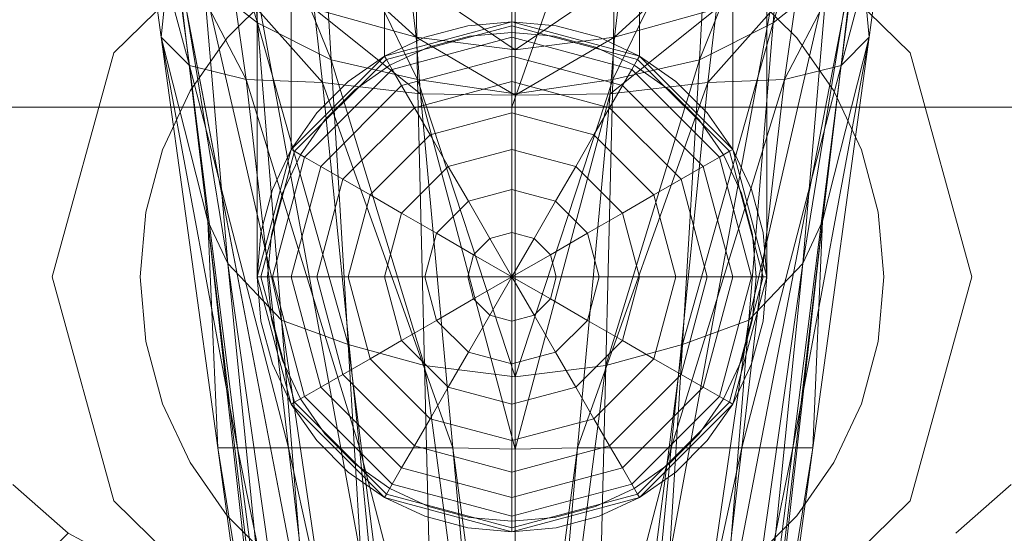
# Model space of a CAD drawing. Header units: metres. Extents: x 391.1 to 427.5, y 12.8 to 28.4.
# Tile 205 of 234: x 409.6862 to 409.7557, y 27.9164 to 27.9527. Entities that reach past the tile are written whole.
import ezdxf

# ---------------------------------------------------------------- set-up
doc = ezdxf.new("R2010")
doc.units = ezdxf.units.M
doc.layers.add('02_MOBILIARIO', color=7, linetype='Continuous', lineweight=18)
doc.layers.add('A-DETL-____-MBND', color=7, linetype='Continuous', lineweight=18)

# ---------------------------------------------------------------- blocks, each defined once
blk = doc.blocks.new('Family - Rentamans PA-152127-03_ENLLUMENAT_P0A')
at = {"layer": 'A-DETL-____-MBND', "color": 253, "true_color": 0xaaaaaa}
for p, q in [((0.218497, 0.265), (0.182758, 0.162272)), ((0.182758, 0.162272), (0.182758, 0.265)), ((0.164758, 0.150299), (0.164758, 0.245)), ((0.16717, 0.159299), (0.16717, 0.245)), ((0.16717, 0.159299), (0.16717, 0.245)), ((0.173758, 0.165887), (0.173758, 0.245)), ((0.173758, 0.165887), (0.173758, 0.245)), ((0.182758, 0.168299), (0.182758, 0.245)), ((0.182758, 0.168299), (0.182758, 0.245)), ((0.191758, 0.165887), (0.191758, 0.245)), ((0.191758, 0.165887), (0.191758, 0.245)), ((0.198347, 0.245), (0.198347, 0.159299)), ((0.198347, 0.159299), (0.198347, 0.245)), ((0.200758, 0.150299), (0.200758, 0.245)), ((0.164787, 0.168229), (0.159486, 0.185229)), ((0.206486, 0.185229), (0.201186, 0.168229)), ((0.162486, 0.182729), (0.172787, 0.126729)), ((0.162486, 0.182729), (0.172787, 0.126729)), ((0.193186, 0.126729), (0.203486, 0.182729)), ((0.193186, 0.126729), (0.203486, 0.182729)), ((0.169986, 0.165628), (0.163686, 0.181229)), ((0.164787, 0.168229), (0.163686, 0.181229)), ((0.202287, 0.181229), (0.195986, 0.165628)), ((0.202287, 0.181229), (0.201186, 0.168229)), ((0.157986, 0.167229), (0.156486, 0.178229)), ((0.159986, 0.165229), (0.156486, 0.178229)), ((0.167986, 0.126428), (0.157986, 0.178428)), ((0.157986, 0.178428), (0.167986, 0.126428)), ((0.176087, 0.164229), (0.169287, 0.178229)), ((0.169986, 0.165628), (0.169287, 0.178229)), ((0.196686, 0.178229), (0.189886, 0.164229)), ((0.195986, 0.165628), (0.196686, 0.178229)), ((0.207986, 0.178428), (0.197986, 0.126428)), ((0.207986, 0.178428), (0.197986, 0.126428)), ((0.205986, 0.165229), (0.209486, 0.178229)), ((0.209486, 0.178229), (0.207986, 0.167229)), ((0.166524, 0.177701), (0.154641, 0.166119)), ((0.154641, 0.166119), (0.166524, 0.177701)), ((0.198992, 0.177701), (0.210876, 0.166119)), ((0.210876, 0.166119), (0.198992, 0.177701)), ((0.176087, 0.164229), (0.175886, 0.176528)), ((0.189886, 0.164229), (0.190087, 0.176528)), ((0.157986, 0.167229), (0.158787, 0.175229)), ((0.162686, 0.151229), (0.158787, 0.175229)), ((0.161287, 0.154229), (0.158787, 0.175229)), ((0.182986, 0.163229), (0.182986, 0.175628)), ((0.207186, 0.175229), (0.203287, 0.151229)), ((0.207186, 0.175229), (0.204686, 0.154229)), ((0.207986, 0.167229), (0.207186, 0.175229)), ((0.159986, 0.165229), (0.158787, 0.174229)), ((0.163986, 0.164229), (0.158787, 0.174229)), ((0.168386, 0.174229), (0.175986, 0.167229)), ((0.197587, 0.174229), (0.189986, 0.167229)), ((0.201986, 0.164229), (0.207186, 0.174229)), ((0.207186, 0.174229), (0.205986, 0.165229)), ((0.164787, 0.168229), (0.160986, 0.171229)), ((0.166486, 0.147229), (0.160986, 0.171229)), ((0.162686, 0.151229), (0.160986, 0.171229)), ((0.163986, 0.164229), (0.162986, 0.171229)), ((0.169386, 0.164028), (0.162986, 0.171229)), ((0.175486, 0.171428), (0.182986, 0.166328)), ((0.175486, 0.171428), (0.175986, 0.167229)), ((0.190486, 0.171428), (0.182986, 0.166328)), ((0.190486, 0.171428), (0.189986, 0.167229)), ((0.196587, 0.164028), (0.202986, 0.171229)), ((0.204986, 0.171229), (0.199486, 0.147229)), ((0.204986, 0.171229), (0.201186, 0.168229)), ((0.202986, 0.171229), (0.201986, 0.164229)), ((0.203287, 0.151229), (0.204986, 0.171229)), ((0.162649, 0.167172), (0.165885, 0.170407)), ((0.162649, 0.167172), (0.165885, 0.170407)), ((0.199631, 0.170407), (0.202867, 0.167172)), ((0.199631, 0.170407), (0.202867, 0.167172)), ((0.182986, 0.169828), (0.182986, 0.166328)), ((0.175986, 0.167229), (0.168787, 0.169229)), ((0.168787, 0.169229), (0.176287, 0.163229)), ((0.168787, 0.169229), (0.169386, 0.164028)), ((0.197186, 0.169229), (0.189686, 0.163229)), ((0.189986, 0.167229), (0.197186, 0.169229)), ((0.197186, 0.169229), (0.196587, 0.164028)), ((0.169986, 0.165628), (0.164787, 0.168229)), ((0.171186, 0.145528), (0.164787, 0.168229)), ((0.166486, 0.147229), (0.164787, 0.168229)), ((0.173758, 0.165887), (0.182758, 0.168299)), ((0.173758, 0.165887), (0.182758, 0.168299)), ((0.182758, 0.168299), (0.173758, 0.165887)), ((0.173758, 0.165887), (0.182758, 0.168299)), ((0.182758, 0.168299), (0.179632, 0.168025)), ((0.179632, 0.168025), (0.182758, 0.168299)), ((0.182758, 0.168025), (0.182758, 0.168299)), ((0.182758, 0.168299), (0.191758, 0.165887)), ((0.191758, 0.165887), (0.182758, 0.168299)), ((0.182758, 0.168299), (0.191758, 0.165887)), ((0.182758, 0.168299), (0.191758, 0.165887)), ((0.185884, 0.168025), (0.182758, 0.168299)), ((0.182758, 0.168299), (0.185884, 0.168025)), ((0.201186, 0.168229), (0.194787, 0.145528)), ((0.201186, 0.168229), (0.195986, 0.165628)), ((0.201186, 0.168229), (0.199486, 0.147229)), ((0.182758, 0.168025), (0.173895, 0.16565)), ((0.179632, 0.168025), (0.176602, 0.167213)), ((0.176602, 0.167213), (0.179632, 0.168025)), ((0.179763, 0.167286), (0.182758, 0.167549)), ((0.179763, 0.167286), (0.182758, 0.167549)), ((0.191621, 0.16565), (0.182758, 0.168025)), ((0.182758, 0.167213), (0.182758, 0.168025)), ((0.182758, 0.167549), (0.185754, 0.167286)), ((0.182758, 0.167549), (0.185754, 0.167286)), ((0.188914, 0.167213), (0.185884, 0.168025)), ((0.185884, 0.168025), (0.188914, 0.167213)), ((0.161287, 0.154229), (0.157986, 0.167229)), ((0.161986, 0.138229), (0.157986, 0.167229)), ((0.157986, 0.167229), (0.159986, 0.165229)), ((0.163386, 0.138229), (0.157986, 0.167229)), ((0.160025, 0.163424), (0.162649, 0.167172)), ((0.160025, 0.163424), (0.162649, 0.167172)), ((0.176602, 0.167213), (0.173758, 0.165887)), ((0.173758, 0.165887), (0.176602, 0.167213)), ((0.182758, 0.167213), (0.174301, 0.164947)), ((0.182986, 0.166328), (0.175986, 0.167229)), ((0.175986, 0.167229), (0.182986, 0.163128)), ((0.175986, 0.167229), (0.176287, 0.163229)), ((0.176858, 0.166508), (0.179763, 0.167286)), ((0.176858, 0.166508), (0.179763, 0.167286)), ((0.191215, 0.164947), (0.182758, 0.167213)), ((0.182758, 0.165887), (0.182758, 0.167213)), ((0.182986, 0.166328), (0.189986, 0.167229)), ((0.189986, 0.167229), (0.182986, 0.163128)), ((0.185754, 0.167286), (0.188658, 0.166508)), ((0.185754, 0.167286), (0.188658, 0.166508)), ((0.191758, 0.165887), (0.188914, 0.167213)), ((0.188914, 0.167213), (0.191758, 0.165887)), ((0.189986, 0.167229), (0.189686, 0.163229)), ((0.202587, 0.138229), (0.207986, 0.167229)), ((0.202867, 0.167172), (0.205491, 0.163424)), ((0.202867, 0.167172), (0.205491, 0.163424)), ((0.207986, 0.167229), (0.203986, 0.138229)), ((0.207986, 0.167229), (0.204686, 0.154229)), ((0.205986, 0.165229), (0.207986, 0.167229)), ((0.174133, 0.165237), (0.176858, 0.166508)), ((0.174133, 0.165237), (0.176858, 0.166508)), ((0.182986, 0.166328), (0.182986, 0.163128)), ((0.188658, 0.166508), (0.191383, 0.165237)), ((0.188658, 0.166508), (0.191383, 0.165237)), ((0.154641, 0.166119), (0.150291, 0.150299)), ((0.150291, 0.150299), (0.154641, 0.166119)), ((0.16717, 0.159299), (0.173758, 0.165887)), ((0.16717, 0.159299), (0.173758, 0.165887)), ((0.173758, 0.165887), (0.16717, 0.159299)), ((0.16717, 0.159299), (0.173758, 0.165887)), ((0.173895, 0.16565), (0.167406, 0.159162)), ((0.176087, 0.164229), (0.169986, 0.165628)), ((0.176587, 0.144028), (0.169986, 0.165628)), ((0.171186, 0.145528), (0.169986, 0.165628)), ((0.173758, 0.165887), (0.171188, 0.164087)), ((0.171188, 0.164087), (0.173758, 0.165887)), ((0.173758, 0.165887), (0.173895, 0.16565)), ((0.173895, 0.16565), (0.174301, 0.164947)), ((0.182758, 0.165887), (0.174964, 0.163799)), ((0.190552, 0.163799), (0.182758, 0.165887)), ((0.182758, 0.164087), (0.182758, 0.165887)), ((0.195986, 0.165628), (0.189386, 0.144028)), ((0.195986, 0.165628), (0.189886, 0.164229)), ((0.191621, 0.16565), (0.191215, 0.164947)), ((0.191758, 0.165887), (0.191621, 0.16565)), ((0.19811, 0.159162), (0.191621, 0.16565)), ((0.191758, 0.165887), (0.198347, 0.159299)), ((0.198347, 0.159299), (0.191758, 0.165887)), ((0.191758, 0.165887), (0.198347, 0.159299)), ((0.191758, 0.165887), (0.198347, 0.159299)), ((0.194328, 0.164087), (0.191758, 0.165887)), ((0.191758, 0.165887), (0.194328, 0.164087)), ((0.194787, 0.145528), (0.195986, 0.165628)), ((0.210876, 0.166119), (0.215226, 0.150299)), ((0.215226, 0.150299), (0.210876, 0.166119)), ((0.163386, 0.138229), (0.159986, 0.165229)), ((0.159986, 0.165229), (0.163986, 0.164229)), ((0.166986, 0.138229), (0.159986, 0.165229)), ((0.174301, 0.164947), (0.16811, 0.158756)), ((0.17167, 0.163513), (0.174133, 0.165237)), ((0.17167, 0.163513), (0.174133, 0.165237)), ((0.174301, 0.164947), (0.174964, 0.163799)), ((0.191215, 0.164947), (0.190552, 0.163799)), ((0.197406, 0.158756), (0.191215, 0.164947)), ((0.191383, 0.165237), (0.193846, 0.163513)), ((0.191383, 0.165237), (0.193846, 0.163513)), ((0.198986, 0.138229), (0.205986, 0.165229)), ((0.201986, 0.164229), (0.205986, 0.165229)), ((0.205986, 0.165229), (0.202587, 0.138229)), ((0.166986, 0.138229), (0.163986, 0.164229)), ((0.163986, 0.164229), (0.169386, 0.164028)), ((0.171986, 0.138229), (0.163986, 0.164229)), ((0.171188, 0.164087), (0.168969, 0.161869)), ((0.168969, 0.161869), (0.171188, 0.164087)), ((0.182758, 0.164087), (0.175864, 0.16224)), ((0.182986, 0.163229), (0.176087, 0.164229)), ((0.182986, 0.143229), (0.176087, 0.164229)), ((0.176587, 0.144028), (0.176087, 0.164229)), ((0.189653, 0.16224), (0.182758, 0.164087)), ((0.182758, 0.161869), (0.182758, 0.164087)), ((0.189886, 0.164229), (0.182986, 0.163229)), ((0.189886, 0.164229), (0.182986, 0.143229)), ((0.189386, 0.144028), (0.189886, 0.164229)), ((0.193986, 0.138229), (0.201986, 0.164229)), ((0.196547, 0.161869), (0.194328, 0.164087)), ((0.194328, 0.164087), (0.196547, 0.161869)), ((0.196587, 0.164028), (0.201986, 0.164229)), ((0.201986, 0.164229), (0.198986, 0.138229)), ((0.158091, 0.159277), (0.160025, 0.163424)), ((0.158091, 0.159277), (0.160025, 0.163424)), ((0.174964, 0.163799), (0.169258, 0.158093)), ((0.176287, 0.163229), (0.169386, 0.164028)), ((0.169386, 0.164028), (0.178587, 0.138229)), ((0.169386, 0.164028), (0.171986, 0.138229)), ((0.169544, 0.161387), (0.17167, 0.163513)), ((0.169544, 0.161387), (0.17167, 0.163513)), ((0.174964, 0.163799), (0.175864, 0.16224)), ((0.187386, 0.138229), (0.196587, 0.164028)), ((0.190552, 0.163799), (0.189653, 0.16224)), ((0.189686, 0.163229), (0.196587, 0.164028)), ((0.196258, 0.158093), (0.190552, 0.163799)), ((0.193846, 0.163513), (0.195972, 0.161387)), ((0.193846, 0.163513), (0.195972, 0.161387)), ((0.196587, 0.164028), (0.193986, 0.138229)), ((0.205491, 0.163424), (0.207425, 0.159277)), ((0.205491, 0.163424), (0.207425, 0.159277)), ((0.182986, 0.163128), (0.176287, 0.163229)), ((0.176287, 0.163229), (0.182986, 0.138128)), ((0.176287, 0.163229), (0.178587, 0.138229)), ((0.182986, 0.143229), (0.182986, 0.163229)), ((0.182986, 0.163128), (0.189686, 0.163229)), ((0.189686, 0.163229), (0.182986, 0.138128)), ((0.182986, 0.163128), (0.182986, 0.138128)), ((0.189686, 0.163229), (0.187386, 0.138229)), ((0.182758, 0.162272), (0.141568, 0.162272)), ((0.175864, 0.16224), (0.170817, 0.157193)), ((0.175864, 0.16224), (0.176973, 0.160319)), ((0.223949, 0.162272), (0.182758, 0.162272)), ((0.189653, 0.16224), (0.188543, 0.160319)), ((0.1947, 0.157193), (0.189653, 0.16224)), ((0.168969, 0.161869), (0.16717, 0.159299)), ((0.16717, 0.159299), (0.168969, 0.161869)), ((0.167819, 0.158924), (0.169544, 0.161387)), ((0.167819, 0.158924), (0.169544, 0.161387)), ((0.182758, 0.161869), (0.176973, 0.160319)), ((0.188543, 0.160319), (0.182758, 0.161869)), ((0.182758, 0.159299), (0.182758, 0.161869)), ((0.195972, 0.161387), (0.197697, 0.158924)), ((0.195972, 0.161387), (0.197697, 0.158924)), ((0.198347, 0.159299), (0.196547, 0.161869)), ((0.196547, 0.161869), (0.198347, 0.159299)), ((0.176973, 0.160319), (0.172738, 0.156084)), ((0.176973, 0.160319), (0.178258, 0.158093)), ((0.188543, 0.160319), (0.187258, 0.158093)), ((0.192778, 0.156084), (0.188543, 0.160319)), ((0.156907, 0.154857), (0.158091, 0.159277)), ((0.156907, 0.154857), (0.158091, 0.159277)), ((0.164758, 0.150299), (0.16717, 0.159299)), ((0.164758, 0.150299), (0.16717, 0.159299)), ((0.164758, 0.150299), (0.16717, 0.159299)), ((0.16717, 0.159299), (0.164758, 0.150299)), ((0.16717, 0.159299), (0.165844, 0.156455)), ((0.165844, 0.156455), (0.16717, 0.159299)), ((0.16717, 0.159299), (0.167406, 0.159162)), ((0.182758, 0.159299), (0.178258, 0.158093)), ((0.187258, 0.158093), (0.182758, 0.159299)), ((0.182758, 0.156455), (0.182758, 0.159299)), ((0.198347, 0.159299), (0.19811, 0.159162)), ((0.198347, 0.159299), (0.200758, 0.150299)), ((0.198347, 0.159299), (0.200758, 0.150299)), ((0.200758, 0.150299), (0.198347, 0.159299)), ((0.198347, 0.159299), (0.200758, 0.150299)), ((0.199673, 0.156455), (0.198347, 0.159299)), ((0.198347, 0.159299), (0.199673, 0.156455)), ((0.207425, 0.159277), (0.208609, 0.154857)), ((0.207425, 0.159277), (0.208609, 0.154857)), ((0.167406, 0.159162), (0.165032, 0.150299)), ((0.16811, 0.158756), (0.165844, 0.150299)), ((0.166548, 0.156198), (0.167819, 0.158924)), ((0.166548, 0.156198), (0.167819, 0.158924)), ((0.167406, 0.159162), (0.16811, 0.158756)), ((0.16811, 0.158756), (0.169258, 0.158093)), ((0.197406, 0.158756), (0.196258, 0.158093)), ((0.19811, 0.159162), (0.197406, 0.158756)), ((0.199673, 0.150299), (0.197406, 0.158756)), ((0.197697, 0.158924), (0.198968, 0.156198)), ((0.197697, 0.158924), (0.198968, 0.156198)), ((0.200485, 0.150299), (0.19811, 0.159162)), ((0.169258, 0.158093), (0.16717, 0.150299)), ((0.169258, 0.158093), (0.170817, 0.157193)), ((0.178258, 0.158093), (0.174964, 0.154799)), ((0.178258, 0.158093), (0.17968, 0.15563)), ((0.187258, 0.158093), (0.185836, 0.15563)), ((0.190552, 0.154799), (0.187258, 0.158093)), ((0.196258, 0.158093), (0.1947, 0.157193)), ((0.198347, 0.150299), (0.196258, 0.158093)), ((0.170817, 0.157193), (0.168969, 0.150299)), ((0.170817, 0.157193), (0.172738, 0.156084)), ((0.1947, 0.157193), (0.192778, 0.156084)), ((0.196547, 0.150299), (0.1947, 0.157193)), ((0.165844, 0.156455), (0.165032, 0.153424)), ((0.165032, 0.153424), (0.165844, 0.156455)), ((0.182758, 0.156455), (0.17968, 0.15563)), ((0.185836, 0.15563), (0.182758, 0.156455)), ((0.182758, 0.153424), (0.182758, 0.156455)), ((0.200485, 0.153424), (0.199673, 0.156455)), ((0.199673, 0.156455), (0.200485, 0.153424)), ((0.16577, 0.153294), (0.166548, 0.156198)), ((0.16577, 0.153294), (0.166548, 0.156198)), ((0.172738, 0.156084), (0.171188, 0.150299)), ((0.172738, 0.156084), (0.174964, 0.154799)), ((0.192778, 0.156084), (0.190552, 0.154799)), ((0.194328, 0.150299), (0.192778, 0.156084)), ((0.198968, 0.156198), (0.199746, 0.153294)), ((0.198968, 0.156198), (0.199746, 0.153294)), ((0.17968, 0.15563), (0.177427, 0.153377)), ((0.17968, 0.15563), (0.181195, 0.153005)), ((0.185836, 0.15563), (0.184321, 0.153005)), ((0.18809, 0.153377), (0.185836, 0.15563)), ((0.156508, 0.150299), (0.156907, 0.154857)), ((0.156508, 0.150299), (0.156907, 0.154857)), ((0.174964, 0.154799), (0.173758, 0.150299)), ((0.174964, 0.154799), (0.177427, 0.153377)), ((0.190552, 0.154799), (0.18809, 0.153377)), ((0.191758, 0.150299), (0.190552, 0.154799)), ((0.208609, 0.154857), (0.209008, 0.150299)), ((0.208609, 0.154857), (0.209008, 0.150299)), ((0.162686, 0.151229), (0.161287, 0.154229)), ((0.168386, 0.094229), (0.161287, 0.154229)), ((0.167986, 0.094229), (0.161287, 0.154229)), ((0.161287, 0.154229), (0.161986, 0.138229)), ((0.167986, 0.094229), (0.161287, 0.154229)), ((0.204686, 0.154229), (0.197587, 0.094229)), ((0.204686, 0.154229), (0.197986, 0.094229)), ((0.197986, 0.094229), (0.204686, 0.154229)), ((0.204686, 0.154229), (0.203287, 0.151229)), ((0.203986, 0.138229), (0.204686, 0.154229)), ((0.165032, 0.153424), (0.164758, 0.150299)), ((0.164758, 0.150299), (0.165032, 0.153424)), ((0.165508, 0.150299), (0.16577, 0.153294)), ((0.165508, 0.150299), (0.16577, 0.153294)), ((0.177427, 0.153377), (0.176602, 0.150299)), ((0.177427, 0.153377), (0.180051, 0.151861)), ((0.181195, 0.153005), (0.180051, 0.151861)), ((0.182758, 0.153424), (0.181195, 0.153005)), ((0.181195, 0.153005), (0.182758, 0.150299)), ((0.184321, 0.153005), (0.182758, 0.153424)), ((0.182758, 0.150299), (0.182758, 0.153424)), ((0.184321, 0.153005), (0.182758, 0.150299)), ((0.185465, 0.151861), (0.184321, 0.153005)), ((0.18809, 0.153377), (0.185465, 0.151861)), ((0.188914, 0.150299), (0.18809, 0.153377)), ((0.199746, 0.153294), (0.200008, 0.150299)), ((0.199746, 0.153294), (0.200008, 0.150299)), ((0.200758, 0.150299), (0.200485, 0.153424)), ((0.200485, 0.153424), (0.200758, 0.150299)), ((0.180051, 0.151861), (0.179632, 0.150299)), ((0.180051, 0.151861), (0.182758, 0.150299)), ((0.185465, 0.151861), (0.182758, 0.150299)), ((0.185884, 0.150299), (0.185465, 0.151861)), ((0.166486, 0.147229), (0.162686, 0.151229)), ((0.170787, 0.094229), (0.162686, 0.151229)), ((0.168386, 0.094229), (0.162686, 0.151229)), ((0.203287, 0.151229), (0.195186, 0.094229)), ((0.197587, 0.094229), (0.203287, 0.151229)), ((0.203287, 0.151229), (0.199486, 0.147229)), ((0.154641, 0.134478), (0.150291, 0.150299)), ((0.154641, 0.134478), (0.150291, 0.150299)), ((0.156907, 0.14574), (0.156508, 0.150299)), ((0.156907, 0.14574), (0.156508, 0.150299)), ((0.16717, 0.141299), (0.164758, 0.150299)), ((0.164758, 0.150299), (0.165032, 0.150299)), ((0.16717, 0.141299), (0.164758, 0.150299)), ((0.164758, 0.150299), (0.165032, 0.147173)), ((0.165032, 0.147173), (0.164758, 0.150299)), ((0.165032, 0.150299), (0.167406, 0.141435)), ((0.165032, 0.150299), (0.165844, 0.150299)), ((0.16577, 0.147303), (0.165508, 0.150299)), ((0.16577, 0.147303), (0.165508, 0.150299)), ((0.165844, 0.150299), (0.16811, 0.141841)), ((0.165844, 0.150299), (0.16717, 0.150299)), ((0.16717, 0.150299), (0.169258, 0.142504)), ((0.16717, 0.150299), (0.168969, 0.150299)), ((0.168969, 0.150299), (0.170817, 0.143404)), ((0.168969, 0.150299), (0.171188, 0.150299)), ((0.171188, 0.150299), (0.172738, 0.144513)), ((0.171188, 0.150299), (0.173758, 0.150299)), ((0.173758, 0.150299), (0.174964, 0.145799)), ((0.173758, 0.150299), (0.176602, 0.150299)), ((0.176602, 0.150299), (0.177427, 0.14722)), ((0.176602, 0.150299), (0.179632, 0.150299)), ((0.179632, 0.150299), (0.180051, 0.148736)), ((0.179632, 0.150299), (0.182758, 0.150299)), ((0.180051, 0.148736), (0.182758, 0.150299)), ((0.181195, 0.147592), (0.182758, 0.150299)), ((0.185884, 0.150299), (0.182758, 0.150299)), ((0.185465, 0.148736), (0.182758, 0.150299)), ((0.184321, 0.147592), (0.182758, 0.150299)), ((0.182758, 0.147173), (0.182758, 0.150299)), ((0.185465, 0.148736), (0.185884, 0.150299)), ((0.188914, 0.150299), (0.185884, 0.150299)), ((0.18809, 0.14722), (0.188914, 0.150299)), ((0.191758, 0.150299), (0.188914, 0.150299)), ((0.190552, 0.145799), (0.191758, 0.150299)), ((0.194328, 0.150299), (0.191758, 0.150299)), ((0.192778, 0.144513), (0.194328, 0.150299)), ((0.196547, 0.150299), (0.194328, 0.150299)), ((0.1947, 0.143404), (0.196547, 0.150299)), ((0.196258, 0.142504), (0.198347, 0.150299)), ((0.198347, 0.150299), (0.196547, 0.150299)), ((0.197406, 0.141841), (0.199673, 0.150299)), ((0.19811, 0.141435), (0.200485, 0.150299)), ((0.199673, 0.150299), (0.198347, 0.150299)), ((0.200758, 0.150299), (0.198347, 0.141299)), ((0.200758, 0.150299), (0.198347, 0.141299)), ((0.200485, 0.150299), (0.199673, 0.150299)), ((0.200008, 0.150299), (0.199746, 0.147303)), ((0.200008, 0.150299), (0.199746, 0.147303)), ((0.200758, 0.150299), (0.200485, 0.150299)), ((0.200485, 0.147173), (0.200758, 0.150299)), ((0.200758, 0.150299), (0.200485, 0.147173)), ((0.209008, 0.150299), (0.208609, 0.14574)), ((0.209008, 0.150299), (0.208609, 0.14574)), ((0.215226, 0.150299), (0.210876, 0.134478)), ((0.210876, 0.134478), (0.215226, 0.150299)), ((0.177427, 0.14722), (0.180051, 0.148736)), ((0.180051, 0.148736), (0.181195, 0.147592)), ((0.184321, 0.147592), (0.185465, 0.148736)), ((0.18809, 0.14722), (0.185465, 0.148736)), ((0.17968, 0.144967), (0.181195, 0.147592)), ((0.181195, 0.147592), (0.182758, 0.147173)), ((0.182758, 0.147173), (0.184321, 0.147592)), ((0.185836, 0.144967), (0.184321, 0.147592)), ((0.165032, 0.147173), (0.165844, 0.144142)), ((0.165844, 0.144142), (0.165032, 0.147173)), ((0.166548, 0.144399), (0.16577, 0.147303)), ((0.166548, 0.144399), (0.16577, 0.147303)), ((0.171186, 0.145528), (0.166486, 0.147229)), ((0.174287, 0.094229), (0.166486, 0.147229)), ((0.170787, 0.094229), (0.166486, 0.147229)), ((0.174964, 0.145799), (0.177427, 0.14722)), ((0.177427, 0.14722), (0.17968, 0.144967)), ((0.182758, 0.144142), (0.182758, 0.147173)), ((0.185836, 0.144967), (0.18809, 0.14722)), ((0.190552, 0.145799), (0.18809, 0.14722)), ((0.199486, 0.147229), (0.191686, 0.094229)), ((0.199486, 0.147229), (0.194787, 0.145528)), ((0.199486, 0.147229), (0.195186, 0.094229)), ((0.199746, 0.147303), (0.198968, 0.144399)), ((0.199746, 0.147303), (0.198968, 0.144399)), ((0.199673, 0.144142), (0.200485, 0.147173)), ((0.200485, 0.147173), (0.199673, 0.144142)), ((0.158091, 0.14132), (0.156907, 0.14574)), ((0.158091, 0.14132), (0.156907, 0.14574)), ((0.176587, 0.144028), (0.171186, 0.145528)), ((0.177787, 0.094229), (0.171186, 0.145528)), ((0.174287, 0.094229), (0.171186, 0.145528)), ((0.172738, 0.144513), (0.174964, 0.145799)), ((0.174964, 0.145799), (0.178258, 0.142504)), ((0.187258, 0.142504), (0.190552, 0.145799)), ((0.194787, 0.145528), (0.188186, 0.094229)), ((0.194787, 0.145528), (0.189386, 0.144028)), ((0.192778, 0.144513), (0.190552, 0.145799)), ((0.191686, 0.094229), (0.194787, 0.145528)), ((0.208609, 0.14574), (0.207425, 0.14132)), ((0.208609, 0.14574), (0.207425, 0.14132)), ((0.178258, 0.142504), (0.17968, 0.144967)), ((0.17968, 0.144967), (0.182758, 0.144142)), ((0.182758, 0.144142), (0.185836, 0.144967)), ((0.187258, 0.142504), (0.185836, 0.144967)), ((0.165844, 0.144142), (0.16717, 0.141299)), ((0.16717, 0.141299), (0.165844, 0.144142)), ((0.167819, 0.141674), (0.166548, 0.144399)), ((0.167819, 0.141674), (0.166548, 0.144399)), ((0.170817, 0.143404), (0.172738, 0.144513)), ((0.172738, 0.144513), (0.176973, 0.140278)), ((0.182986, 0.143229), (0.176587, 0.144028)), ((0.182986, 0.095729), (0.176587, 0.144028)), ((0.177787, 0.094229), (0.176587, 0.144028)), ((0.182758, 0.141299), (0.182758, 0.144142)), ((0.189386, 0.144028), (0.182986, 0.143229)), ((0.189386, 0.144028), (0.182986, 0.095729)), ((0.188186, 0.094229), (0.189386, 0.144028)), ((0.188543, 0.140278), (0.192778, 0.144513)), ((0.1947, 0.143404), (0.192778, 0.144513)), ((0.198968, 0.144399), (0.197697, 0.141674)), ((0.198968, 0.144399), (0.197697, 0.141674)), ((0.198347, 0.141299), (0.199673, 0.144142)), ((0.199673, 0.144142), (0.198347, 0.141299)), ((0.169258, 0.142504), (0.170817, 0.143404)), ((0.170817, 0.143404), (0.175864, 0.138357)), ((0.182986, 0.095729), (0.182986, 0.143229)), ((0.189653, 0.138357), (0.1947, 0.143404)), ((0.196258, 0.142504), (0.1947, 0.143404)), ((0.167406, 0.141435), (0.16811, 0.141841)), ((0.16811, 0.141841), (0.169258, 0.142504)), ((0.16811, 0.141841), (0.174301, 0.13565)), ((0.169258, 0.142504), (0.174964, 0.136799)), ((0.176973, 0.140278), (0.178258, 0.142504)), ((0.178258, 0.142504), (0.182758, 0.141299)), ((0.182758, 0.141299), (0.187258, 0.142504)), ((0.188543, 0.140278), (0.187258, 0.142504)), ((0.190552, 0.136799), (0.196258, 0.142504)), ((0.191215, 0.13565), (0.197406, 0.141841)), ((0.197406, 0.141841), (0.196258, 0.142504)), ((0.19811, 0.141435), (0.197406, 0.141841)), ((0.160025, 0.137174), (0.158091, 0.14132)), ((0.160025, 0.137174), (0.158091, 0.14132)), ((0.16717, 0.141299), (0.167406, 0.141435)), ((0.173758, 0.13471), (0.16717, 0.141299)), ((0.173758, 0.13471), (0.16717, 0.141299)), ((0.16717, 0.141299), (0.168969, 0.138728)), ((0.168969, 0.138728), (0.16717, 0.141299)), ((0.167406, 0.141435), (0.173895, 0.134947)), ((0.169544, 0.13921), (0.167819, 0.141674)), ((0.169544, 0.13921), (0.167819, 0.141674)), ((0.182758, 0.138728), (0.182758, 0.141299)), ((0.191621, 0.134947), (0.19811, 0.141435)), ((0.198347, 0.141299), (0.191758, 0.13471)), ((0.198347, 0.141299), (0.191758, 0.13471)), ((0.197697, 0.141674), (0.195972, 0.13921)), ((0.197697, 0.141674), (0.195972, 0.13921)), ((0.196547, 0.138728), (0.198347, 0.141299)), ((0.198347, 0.141299), (0.196547, 0.138728)), ((0.198347, 0.141299), (0.19811, 0.141435)), ((0.207425, 0.14132), (0.205491, 0.137174)), ((0.207425, 0.14132), (0.205491, 0.137174)), ((0.175864, 0.138357), (0.176973, 0.140278)), ((0.176973, 0.140278), (0.182758, 0.138728)), ((0.182758, 0.138728), (0.188543, 0.140278)), ((0.189653, 0.138357), (0.188543, 0.140278)), ((0.17167, 0.137084), (0.169544, 0.13921)), ((0.17167, 0.137084), (0.169544, 0.13921)), ((0.195972, 0.13921), (0.193846, 0.137084)), ((0.195972, 0.13921), (0.193846, 0.137084)), ((0.168969, 0.138728), (0.171188, 0.13651)), ((0.171188, 0.13651), (0.168969, 0.138728)), ((0.174964, 0.136799), (0.175864, 0.138357)), ((0.175864, 0.138357), (0.182758, 0.13651)), ((0.182758, 0.13651), (0.182758, 0.138728)), ((0.182758, 0.13651), (0.189653, 0.138357)), ((0.190552, 0.136799), (0.189653, 0.138357)), ((0.194328, 0.13651), (0.196547, 0.138728)), ((0.196547, 0.138728), (0.194328, 0.13651)), ((0.167986, 0.094229), (0.161986, 0.138229)), ((0.161986, 0.138229), (0.163386, 0.138229)), ((0.168986, 0.094729), (0.161986, 0.138229)), ((0.168986, 0.094729), (0.163386, 0.138229)), ((0.163386, 0.138229), (0.166986, 0.138229)), ((0.171986, 0.095828), (0.163386, 0.138229)), ((0.171986, 0.095828), (0.166986, 0.138229)), ((0.166986, 0.138229), (0.171986, 0.138229)), ((0.166986, 0.138229), (0.175886, 0.097428)), ((0.178587, 0.138229), (0.171986, 0.138229)), ((0.171986, 0.138229), (0.181986, 0.099828)), ((0.171986, 0.138229), (0.175886, 0.097428)), ((0.182986, 0.138128), (0.178587, 0.138229)), ((0.178587, 0.138229), (0.182986, 0.105229)), ((0.178587, 0.138229), (0.181986, 0.099828)), ((0.182986, 0.138128), (0.187386, 0.138229)), ((0.182986, 0.105229), (0.187386, 0.138229)), ((0.182986, 0.138128), (0.182986, 0.105229)), ((0.187386, 0.138229), (0.183986, 0.099828)), ((0.183986, 0.099828), (0.193986, 0.138229)), ((0.187386, 0.138229), (0.193986, 0.138229)), ((0.193986, 0.138229), (0.190087, 0.097428)), ((0.190087, 0.097428), (0.198986, 0.138229)), ((0.193986, 0.138229), (0.198986, 0.138229)), ((0.198986, 0.138229), (0.193986, 0.095828)), ((0.193986, 0.095828), (0.202587, 0.138229)), ((0.203986, 0.138229), (0.196986, 0.094729)), ((0.202587, 0.138229), (0.196986, 0.094729)), ((0.203986, 0.138229), (0.197986, 0.094229)), ((0.198986, 0.138229), (0.202587, 0.138229)), ((0.202587, 0.138229), (0.203986, 0.138229)), ((0.162649, 0.133425), (0.160025, 0.137174)), ((0.162649, 0.133425), (0.160025, 0.137174)), ((0.174133, 0.13536), (0.17167, 0.137084)), ((0.174133, 0.13536), (0.17167, 0.137084)), ((0.193846, 0.137084), (0.191383, 0.13536)), ((0.193846, 0.137084), (0.191383, 0.13536)), ((0.205491, 0.137174), (0.202867, 0.133425)), ((0.205491, 0.137174), (0.202867, 0.133425)), ((0.171188, 0.13651), (0.173758, 0.13471)), ((0.173758, 0.13471), (0.171188, 0.13651)), ((0.174301, 0.13565), (0.174964, 0.136799)), ((0.174964, 0.136799), (0.182758, 0.13471)), ((0.182758, 0.13471), (0.190552, 0.136799)), ((0.182758, 0.13471), (0.182758, 0.13651)), ((0.191215, 0.13565), (0.190552, 0.136799)), ((0.191758, 0.13471), (0.194328, 0.13651)), ((0.194328, 0.13651), (0.191758, 0.13471)), ((0.151431, 0.132184), (0.147507, 0.135634)), ((0.173895, 0.134947), (0.174301, 0.13565)), ((0.174301, 0.13565), (0.182758, 0.133384)), ((0.182758, 0.133384), (0.191215, 0.13565)), ((0.191621, 0.134947), (0.191215, 0.13565)), ((0.218009, 0.135634), (0.214085, 0.132184)), ((0.173758, 0.13471), (0.173895, 0.134947)), ((0.173895, 0.134947), (0.182758, 0.132572)), ((0.176858, 0.134089), (0.174133, 0.13536)), ((0.176858, 0.134089), (0.174133, 0.13536)), ((0.182758, 0.132572), (0.191621, 0.134947)), ((0.191383, 0.13536), (0.188658, 0.134089)), ((0.191383, 0.13536), (0.188658, 0.134089)), ((0.191758, 0.13471), (0.191621, 0.134947)), ((0.166524, 0.122896), (0.154641, 0.134478)), ((0.154641, 0.134478), (0.166524, 0.122896)), ((0.182758, 0.132299), (0.173758, 0.13471)), ((0.182758, 0.132299), (0.173758, 0.13471)), ((0.173758, 0.13471), (0.176602, 0.133384)), ((0.176602, 0.133384), (0.173758, 0.13471)), ((0.191758, 0.13471), (0.182758, 0.132299)), ((0.182758, 0.133384), (0.182758, 0.13471)), ((0.191758, 0.13471), (0.182758, 0.132299)), ((0.188914, 0.133384), (0.191758, 0.13471)), ((0.191758, 0.13471), (0.188914, 0.133384)), ((0.210876, 0.134478), (0.198992, 0.122896)), ((0.198992, 0.122896), (0.210876, 0.134478)), ((0.179763, 0.133311), (0.176858, 0.134089)), ((0.179763, 0.133311), (0.176858, 0.134089)), ((0.188658, 0.134089), (0.185754, 0.133311)), ((0.188658, 0.134089), (0.185754, 0.133311)), ((0.165885, 0.13019), (0.162649, 0.133425)), ((0.165885, 0.13019), (0.162649, 0.133425)), ((0.176602, 0.133384), (0.179632, 0.132572)), ((0.179632, 0.132572), (0.176602, 0.133384)), ((0.182758, 0.133049), (0.179763, 0.133311)), ((0.182758, 0.133049), (0.179763, 0.133311)), ((0.182758, 0.132572), (0.182758, 0.133384)), ((0.185754, 0.133311), (0.182758, 0.133049)), ((0.185754, 0.133311), (0.182758, 0.133049)), ((0.185884, 0.132572), (0.188914, 0.133384)), ((0.188914, 0.133384), (0.185884, 0.132572)), ((0.202867, 0.133425), (0.199631, 0.13019)), ((0.202867, 0.133425), (0.199631, 0.13019)), ((0.120856, 0.102818), (0.151431, 0.132184)), ((0.15634, 0.129587), (0.151431, 0.132184)), ((0.179632, 0.132572), (0.182758, 0.132299)), ((0.182758, 0.132299), (0.179632, 0.132572)), ((0.182758, 0.132299), (0.182758, 0.132572)), ((0.182758, 0.132299), (0.185884, 0.132572)), ((0.185884, 0.132572), (0.182758, 0.132299))]:
    blk.add_line(p, q, dxfattribs=at)
blk = doc.blocks.new('LONDR55-XX_ZZ-ARQ-CAA-M3D-Londres55_ifc-1-03_ENLLUMENAT_P0A')
at = {"layer": '02_MOBILIARIO', "color": 253, "lineweight": 18, "true_color": 0xaaaaaa}
blk.add_blockref('Family - Rentamans PA-152127-03_ENLLUMENAT_P0A', (409.53816, 27.784205), dxfattribs=at)

msp = doc.modelspace()

# ---------------------------------------------------------------- block references
at = {"lineweight": 5}
msp.add_blockref('LONDR55-XX_ZZ-ARQ-CAA-M3D-Londres55_ifc-1-03_ENLLUMENAT_P0A', (0, 0), dxfattribs=at)

doc.saveas('drawing.dxf')
